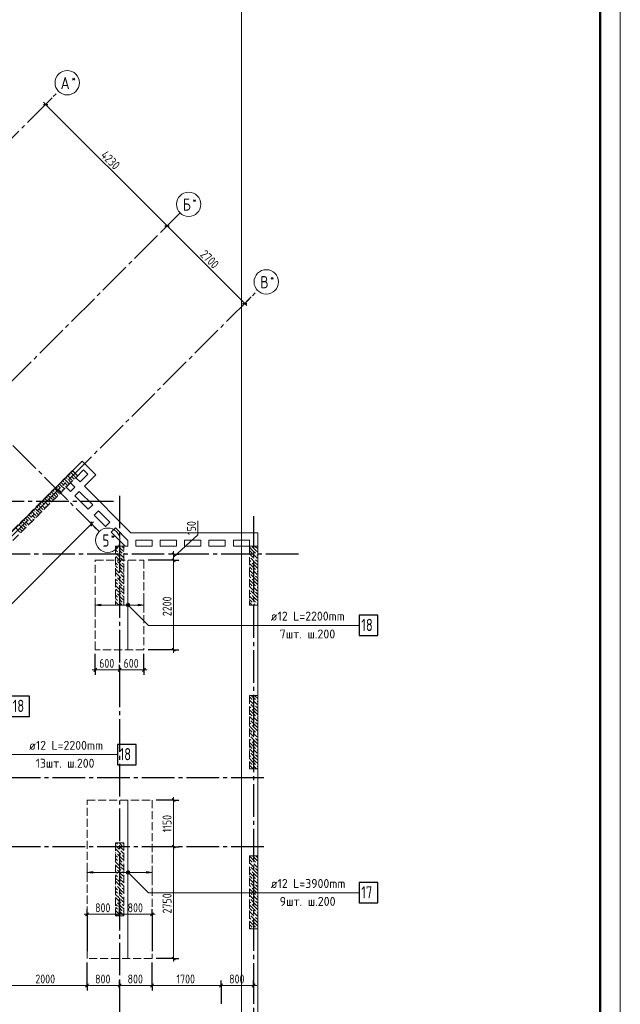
# Model space of a CAD drawing. Header units: millimetres. Extents: x 0 to 43617, y 0 to 59400.
# Tile 16 of 25: x 27214 to 42000, y 13455 to 37684. Entities that reach past the tile are written whole.
import ezdxf

# ---------------------------------------------------------------- set-up
doc = ezdxf.new("R2010")
doc.units = ezdxf.units.MM
doc.linetypes.add('______2', pattern=[270, 200, -70])
doc.linetypes.add('______5', pattern=[1100, 800, -100, 100, -100])
for name, color, linetype, lineweight in [('Standard', 7, 'Continuous', 25), ('ДОП Верх по У', 7, 'Continuous', 25), ('ЖБ Перекрытие верхний уровень', 7, 'Continuous', 35), ('ЖБ Пилон', 7, 'Continuous', 35), ('ЖБ Стена верхний уровень', 7, 'Continuous', 35), ('Оси', 40, '______5', 18), ('Позиционная метка номер позиции', 7, 'Continuous', 13), ('Примечания', 7, 'Continuous', 25)]:
    doc.layers.add(name, color=color, linetype=linetype, lineweight=lineweight)
doc.styles.add('GOST 2.304-81', font='txt')
doc.styles.add('ISOCPEUR', font='txt')

msp = doc.modelspace()

# ---------------------------------------------------------------- hatches: boundary and pattern name
at = {"layer": 'ДОП Верх по У', "linetype": 'Continuous', "lineweight": 13, "transparency": 33554687}
for points in [[(29214, 23260), (29074, 23280), (29214, 23300)], [(29014, 16680), (28874, 16700), (29014, 16720)]]:
    msp.add_hatch(color=7, dxfattribs=at).paths.add_polyline_path(points, flags=16)
for points in [[(29842, 23261), (29842, 23299), (29836, 23280)], [(29842, 23299), (29855, 23248), (29855, 23312)], [(29842, 23299), (29842, 23261), (29855, 23248)], [(29855, 23312), (29874, 23243), (29874, 23318)], [(29855, 23312), (29855, 23248), (29874, 23243)], [(29874, 23318), (29874, 23243), (29893, 23248)], [(29874, 23318), (29893, 23248), (29893, 23312)], [(29893, 23312), (29893, 23248), (29906, 23261)], [(29893, 23312), (29906, 23261), (29906, 23299)], [(29906, 23299), (29906, 23261), (29911, 23280)], [(30134, 23260), (30274, 23280), (30134, 23300)], [(29842, 16681), (29842, 16719), (29836, 16700)], [(29842, 16719), (29855, 16668), (29855, 16732)], [(29842, 16719), (29842, 16681), (29855, 16668)], [(29855, 16732), (29874, 16663), (29874, 16738)], [(29855, 16732), (29855, 16668), (29874, 16663)], [(29874, 16738), (29874, 16663), (29893, 16668)], [(29874, 16738), (29893, 16668), (29893, 16732)], [(29893, 16732), (29893, 16668), (29906, 16681)], [(29893, 16732), (29906, 16681), (29906, 16719)], [(29906, 16719), (29906, 16681), (29911, 16700)], [(30334, 16680), (30474, 16700), (30334, 16720)]]:
    msp.add_hatch(color=7, dxfattribs=at).paths.add_polyline_path(points)
at = {"layer": 'ЖБ Пилон', "linetype": 'Continuous', "lineweight": 18, "transparency": 33554687}
for points in [[(29724, 24730), (29721, 24727), (29718, 24730)], [(32924, 24730), (32921, 24727), (32918, 24730)], [(29634, 24653), (29641, 24660), (29647, 24653), (29641, 24647)], [(29634, 24573), (29641, 24580), (29647, 24573), (29641, 24567)], [(29754, 24533), (29761, 24540), (29767, 24533), (29761, 24527)], [(32954, 24533), (32961, 24540), (32967, 24533), (32961, 24527)], [(33034, 24533), (33041, 24540), (33047, 24533), (33041, 24527)], [(29594, 24373), (29601, 24380), (29607, 24373), (29601, 24367)], [(29634, 24253), (29641, 24260), (29647, 24253), (29641, 24247)], [(29674, 24453), (29681, 24460), (29687, 24453), (29681, 24447)], [(29714, 24333), (29721, 24340), (29727, 24333), (29721, 24327)], [(32874, 24453), (32881, 24460), (32887, 24453), (32881, 24447)], [(32914, 24333), (32921, 24340), (32927, 24333), (32921, 24327)], [(32994, 24413), (33001, 24420), (33007, 24413), (33001, 24407)], [(29634, 24173), (29641, 24180), (29647, 24173), (29641, 24167)], [(29674, 24053), (29681, 24060), (29687, 24053), (29681, 24047)], [(29754, 24133), (29761, 24140), (29767, 24133), (29761, 24127)], [(32874, 24053), (32881, 24060), (32887, 24053), (32881, 24047)], [(32954, 24133), (32961, 24140), (32967, 24133), (32961, 24127)], [(32994, 24013), (33001, 24020), (33007, 24013), (33001, 24007)], [(33034, 24133), (33041, 24140), (33047, 24133), (33041, 24127)], [(29594, 23973), (29601, 23980), (29607, 23973), (29601, 23967)], [(29634, 23853), (29641, 23860), (29647, 23853), (29641, 23847)], [(29634, 23773), (29641, 23780), (29647, 23773), (29641, 23767)], [(29714, 23933), (29721, 23940), (29727, 23933), (29721, 23927)], [(32914, 23933), (32921, 23940), (32927, 23933), (32921, 23927)], [(29594, 23573), (29601, 23580), (29607, 23573), (29601, 23567)], [(29674, 23653), (29681, 23660), (29687, 23653), (29681, 23647)], [(29714, 23533), (29721, 23540), (29727, 23533), (29721, 23527)], [(29754, 23733), (29761, 23740), (29767, 23733), (29761, 23727)], [(32874, 23653), (32881, 23660), (32887, 23653), (32881, 23647)], [(32914, 23533), (32921, 23540), (32927, 23533), (32921, 23527)], [(32954, 23733), (32961, 23740), (32967, 23733), (32961, 23727)], [(32994, 23613), (33001, 23620), (33007, 23613), (33001, 23607)], [(33034, 23733), (33041, 23740), (33047, 23733), (33041, 23727)], [(29634, 23453), (29641, 23460), (29647, 23453), (29641, 23447)], [(29634, 23373), (29641, 23380), (29647, 23373), (29641, 23367)], [(29754, 23333), (29761, 23340), (29767, 23333), (29761, 23327)], [(32954, 23333), (32961, 23340), (32967, 23333), (32961, 23327)], [(33034, 23333), (33041, 23340), (33047, 23333), (33041, 23327)], [(32874, 20853), (32881, 20860), (32887, 20853), (32881, 20847)], [(32954, 20933), (32961, 20940), (32967, 20933), (32961, 20927)], [(33034, 20933), (33041, 20940), (33047, 20933), (33041, 20927)], [(32914, 20733), (32921, 20740), (32927, 20733), (32921, 20727)], [(32994, 20813), (33001, 20820), (33007, 20813), (33001, 20807)], [(32874, 20453), (32881, 20460), (32887, 20453), (32881, 20447)], [(32954, 20533), (32961, 20540), (32967, 20533), (32961, 20527)], [(32994, 20413), (33001, 20420), (33007, 20413), (33001, 20407)], [(33034, 20533), (33041, 20540), (33047, 20533), (33041, 20527)], [(32914, 20333), (32921, 20340), (32927, 20333), (32921, 20327)], [(32954, 20133), (32961, 20140), (32967, 20133), (32961, 20127)], [(33034, 20133), (33041, 20140), (33047, 20133), (33041, 20127)], [(32874, 20053), (32881, 20060), (32887, 20053), (32881, 20047)], [(32914, 19933), (32921, 19940), (32927, 19933), (32921, 19927)], [(32994, 20013), (33001, 20020), (33007, 20013), (33001, 20007)], [(32874, 19653), (32881, 19660), (32887, 19653), (32881, 19647)], [(32954, 19733), (32961, 19740), (32967, 19733), (32961, 19727)], [(33034, 19733), (33041, 19740), (33047, 19733), (33041, 19727)], [(32914, 19533), (32921, 19540), (32927, 19533), (32921, 19527)], [(32994, 19613), (33001, 19620), (33007, 19613), (33001, 19607)], [(32874, 19253), (32881, 19260), (32887, 19253), (32884, 19250), (32878, 19250)], [(32954, 19333), (32961, 19340), (32967, 19333), (32961, 19327)], [(33034, 19333), (33041, 19340), (33047, 19333), (33041, 19327)], [(29634, 17373), (29641, 17380), (29647, 17373), (29641, 17367)], [(29674, 17253), (29681, 17260), (29687, 17253), (29681, 17247)], [(29754, 17333), (29761, 17340), (29767, 17333), (29761, 17327)], [(29594, 17173), (29601, 17180), (29607, 17173), (29601, 17167)], [(29634, 17053), (29641, 17060), (29647, 17053), (29641, 17047)], [(29634, 16973), (29641, 16980), (29647, 16973), (29641, 16967)], [(29714, 17133), (29721, 17140), (29727, 17133), (29721, 17127)], [(29594, 16773), (29601, 16780), (29607, 16773), (29601, 16767)], [(29674, 16853), (29681, 16860), (29687, 16853), (29681, 16847)], [(29714, 16733), (29721, 16740), (29727, 16733), (29721, 16727)], [(29754, 16933), (29761, 16940), (29767, 16933), (29761, 16927)], [(32874, 16853), (32881, 16860), (32887, 16853), (32881, 16847)], [(32914, 16733), (32921, 16740), (32927, 16733), (32921, 16727)], [(32954, 16933), (32961, 16940), (32967, 16933), (32961, 16927)], [(32994, 16813), (33001, 16820), (33007, 16813), (33001, 16807)], [(33034, 16933), (33041, 16940), (33047, 16933), (33041, 16927)], [(29634, 16653), (29641, 16660), (29647, 16653), (29641, 16647)], [(29634, 16573), (29641, 16580), (29647, 16573), (29641, 16567)], [(29754, 16533), (29761, 16540), (29767, 16533), (29761, 16527)], [(32954, 16533), (32961, 16540), (32967, 16533), (32961, 16527)], [(33034, 16533), (33041, 16540), (33047, 16533), (33041, 16527)], [(29594, 16373), (29601, 16380), (29607, 16373), (29601, 16367)], [(29634, 16253), (29641, 16260), (29647, 16253), (29641, 16247)], [(29674, 16453), (29681, 16460), (29687, 16453), (29681, 16447)], [(29714, 16333), (29721, 16340), (29727, 16333), (29721, 16327)], [(32874, 16453), (32881, 16460), (32887, 16453), (32881, 16447)], [(32914, 16333), (32921, 16340), (32927, 16333), (32921, 16327)], [(32994, 16413), (33001, 16420), (33007, 16413), (33001, 16407)], [(29634, 16173), (29641, 16180), (29647, 16173), (29641, 16167)], [(29674, 16053), (29681, 16060), (29687, 16053), (29681, 16047)], [(29754, 16133), (29761, 16140), (29767, 16133), (29761, 16127)], [(32874, 16053), (32881, 16060), (32887, 16053), (32881, 16047)], [(32954, 16133), (32961, 16140), (32967, 16133), (32961, 16127)], [(32994, 16013), (33001, 16020), (33007, 16013), (33001, 16007)], [(33034, 16133), (33041, 16140), (33047, 16133), (33041, 16127)], [(29594, 15973), (29601, 15980), (29607, 15973), (29601, 15967)], [(29634, 15853), (29641, 15860), (29647, 15853), (29641, 15847)], [(29634, 15773), (29641, 15780), (29647, 15773), (29641, 15767)], [(29714, 15933), (29721, 15940), (29727, 15933), (29721, 15927)], [(32914, 15933), (32921, 15940), (32927, 15933), (32921, 15927)], [(29674, 15653), (29681, 15660), (29687, 15653), (29681, 15647)], [(29754, 15733), (29761, 15740), (29767, 15733), (29761, 15727)], [(32874, 15653), (32881, 15660), (32887, 15653), (32881, 15647)], [(32914, 15533), (32921, 15540), (32927, 15533), (32921, 15527)], [(32954, 15733), (32961, 15740), (32967, 15733), (32961, 15727)], [(32994, 15613), (33001, 15620), (33007, 15613), (33001, 15607)], [(33034, 15733), (33041, 15740), (33047, 15733), (33041, 15727)], [(32954, 15333), (32961, 15340), (32967, 15333), (32961, 15327)], [(33034, 15333), (33041, 15340), (33047, 15333), (33041, 15327)]]:
    msp.add_hatch(color=7, dxfattribs=at).paths.add_polyline_path(points, flags=16)
at = {"layer": 'ЖБ Стена верхний уровень', "linetype": 'Continuous', "lineweight": 18, "transparency": 33554687}
for points in [[(28474, 26453), (28481, 26460), (28487, 26453), (28481, 26447)], [(28554, 26533), (28561, 26540), (28567, 26533), (28561, 26527)], [(28314, 26293), (28321, 26300), (28327, 26293), (28321, 26287)], [(28314, 26213), (28321, 26220), (28327, 26213), (28321, 26207)], [(28394, 26373), (28401, 26380), (28407, 26373), (28401, 26367)], [(27994, 25973), (28001, 25980), (28007, 25973), (28001, 25967)], [(28074, 26053), (28081, 26060), (28087, 26053), (28081, 26047)], [(28154, 26133), (28161, 26140), (28167, 26133), (28161, 26127)], [(28234, 26133), (28241, 26140), (28247, 26133), (28241, 26127)], [(27754, 25733), (27761, 25740), (27767, 25733), (27761, 25727)], [(27834, 25733), (27841, 25740), (27847, 25733), (27841, 25727)], [(27914, 25893), (27921, 25900), (27927, 25893), (27921, 25887)], [(27914, 25813), (27921, 25820), (27927, 25813), (27921, 25807)], [(27514, 25493), (27521, 25500), (27527, 25493), (27521, 25487)], [(27594, 25573), (27601, 25580), (27607, 25573), (27601, 25567)], [(27674, 25653), (27681, 25660), (27687, 25653), (27681, 25647)], [(27274, 25253), (27281, 25260), (27287, 25253), (27281, 25247)], [(27354, 25333), (27361, 25340), (27367, 25333), (27361, 25327)], [(27434, 25333), (27441, 25340), (27447, 25333), (27441, 25327)], [(27514, 25413), (27521, 25420), (27527, 25413), (27521, 25407)]]:
    msp.add_hatch(color=7, dxfattribs=at).paths.add_polyline_path(points, flags=16)
at = {"layer": 'Позиционная метка номер позиции', "linetype": 'Continuous', "lineweight": 13, "transparency": 33554687}
for points in [[(29841, 23291), (29873, 23323), (29852, 23312)], [(29873, 23323), (29841, 23291), (29841, 23269)], [(29873, 23323), (29841, 23269), (29895, 23323)], [(29895, 23323), (29841, 23269), (29852, 23248)], [(29895, 23323), (29852, 23248), (29916, 23312)], [(29916, 23312), (29852, 23248), (29873, 23237)], [(29916, 23312), (29873, 23237), (29927, 23291)], [(29927, 23291), (29873, 23237), (29895, 23237)], [(29927, 23291), (29895, 23237), (29927, 23269)], [(29927, 23269), (29895, 23237), (29916, 23248)], [(29841, 16711), (29873, 16743), (29852, 16732)], [(29873, 16743), (29841, 16711), (29841, 16689)], [(29873, 16743), (29841, 16689), (29895, 16743)], [(29895, 16743), (29841, 16689), (29852, 16668)], [(29895, 16743), (29852, 16668), (29916, 16732)], [(29916, 16732), (29852, 16668), (29873, 16657)], [(29916, 16732), (29873, 16657), (29927, 16711)], [(29927, 16711), (29873, 16657), (29895, 16657)], [(29927, 16711), (29895, 16657), (29927, 16689)], [(29927, 16689), (29895, 16657), (29916, 16668)]]:
    msp.add_hatch(color=7, dxfattribs=at).paths.add_polyline_path(points)

# ---------------------------------------------------------------- linework, layer by layer
at = {"layer": 'Standard', "color": 7, "linetype": 'Continuous', "lineweight": 13, "transparency": 33554687}
for p, q in [((27852, 35601), (27799, 35654)), ((27852, 35601), (30843, 32609)), ((30843, 32609), (32753, 30700)), ((32753, 30700), (32806, 30647)), ((23282, 19577), (28981, 25276)), ((28981, 25276), (29034, 25329)), ((31603, 25005), (31603, 25349)), ((31003, 24455), (31603, 25005)), ((31003, 24530), (31003, 24605)), ((31003, 24530), (31003, 24380)), ((31003, 22180), (31003, 22105)), ((29074, 21686), (28999, 21686)), ((29074, 21686), (29674, 21686)), ((29674, 21686), (30274, 21686)), ((30274, 21686), (30349, 21686)), ((31003, 18480), (31003, 18555)), ((31003, 17330), (31003, 14580)), ((28874, 15670), (28799, 15670)), ((28874, 15670), (29674, 15670)), ((29674, 15670), (30474, 15670)), ((30474, 15670), (30549, 15670)), ((31003, 14580), (31003, 14505)), ((26874, 13917), (28874, 13917)), ((28874, 13917), (29674, 13917)), ((29674, 13917), (30474, 13917)), ((30474, 13917), (32174, 13917)), ((32174, 13917), (32974, 13917)), ((32974, 13917), (33049, 13917))]:
    msp.add_line(p, q, dxfattribs=at)
at = {"layer": 'Standard', "color": 251, "linetype": 'Continuous', "lineweight": -3, "true_color": 0x656565, "transparency": 33554687}
for p, q in [((27852, 35601), (28015, 35764)), ((27852, 35601), (27941, 35689)), ((27852, 35601), (27764, 35512)), ((30843, 32609), (30755, 32521)), ((30843, 32609), (30932, 32698)), ((32753, 30700), (32916, 30863)), ((32753, 30700), (32841, 30789)), ((32753, 30700), (32664, 30612)), ((28981, 25276), (28893, 25365)), ((28981, 25276), (29070, 25188)), ((28981, 25276), (29100, 25158)), ((31003, 24530), (30878, 24530)), ((31003, 24530), (31128, 24530)), ((31003, 24530), (31003, 24530)), ((31003, 24380), (30374, 24380)), ((31003, 24380), (30878, 24380)), ((31003, 24380), (31128, 24380)), ((29074, 21686), (29074, 22080)), ((30274, 21686), (30274, 22080)), ((31003, 22180), (30374, 22180)), ((31003, 22180), (30878, 22180)), ((31003, 22180), (31128, 22180)), ((29074, 21686), (29074, 21811)), ((29674, 21686), (29674, 21811)), ((30274, 21686), (30274, 21811)), ((29074, 21686), (29074, 21561)), ((29674, 21686), (29674, 21561)), ((29674, 21686), (29674, 21686)), ((30274, 21686), (30274, 21561)), ((31003, 18480), (30574, 18480)), ((31003, 18480), (30878, 18480)), ((31003, 18480), (31128, 18480)), ((31003, 17330), (30878, 17330)), ((31003, 17330), (31128, 17330)), ((31003, 17330), (31003, 17330)), ((28874, 15670), (28874, 15795)), ((29674, 15670), (29674, 15795)), ((30474, 15670), (30474, 15795)), ((28874, 15670), (28874, 15545)), ((28874, 15670), (28874, 14760)), ((29674, 15670), (29674, 15545)), ((30474, 15670), (30474, 15545)), ((30474, 15670), (30474, 14760)), ((31003, 14580), (30574, 14580)), ((31003, 14580), (30878, 14580)), ((31003, 14580), (31128, 14580)), ((28874, 13917), (28874, 14042)), ((28874, 13917), (28874, 13792)), ((29674, 13917), (29674, 14042)), ((29674, 13917), (29674, 13792)), ((29674, 13917), (29674, 13917)), ((30474, 13917), (30474, 14042)), ((30474, 13917), (30474, 13792)), ((32174, 13917), (32174, 14042)), ((32174, 13917), (32174, 13792)), ((32174, 13917), (32174, 13467)), ((32974, 13917), (32974, 14042)), ((32974, 13917), (32974, 13792)), ((32974, 13917), (32974, 13467))]:
    msp.add_line(p, q, dxfattribs=at)
at = {"layer": 'Standard', "color": 7, "linetype": 'Continuous', "lineweight": 25, "transparency": 33554687}
for p, q in [((27799, 35601), (27905, 35601)), ((30790, 32609), (30897, 32609)), ((32700, 30700), (32806, 30700)), ((28981, 25223), (28981, 25329)), ((30965, 24568), (31040, 24493)), ((30965, 24418), (31040, 24343)), ((30965, 22218), (31040, 22143)), ((29036, 21648), (29111, 21723)), ((29636, 21648), (29711, 21723)), ((30236, 21648), (30311, 21723)), ((30965, 18518), (31040, 18443)), ((30965, 17368), (31040, 17293)), ((28836, 15633), (28911, 15708)), ((29636, 15633), (29711, 15708)), ((30436, 15633), (30511, 15708)), ((30965, 14618), (31040, 14543)), ((28836, 13880), (28911, 13955)), ((29636, 13880), (29711, 13955)), ((30436, 13880), (30511, 13955)), ((32136, 13880), (32211, 13955)), ((32936, 13880), (33011, 13955))]:
    msp.add_line(p, q, dxfattribs=at)
at = {"layer": 'Standard', "color": 7, "linetype": 'Continuous', "lineweight": 13, "transparency": 33554687}
msp.add_lwpolyline([(0, 0), (42000, 0), (42000, 59400), (0, 59400), (0, 0)], close=True, dxfattribs=at)
at = {"layer": 'Standard', "color": 7, "linetype": 'Continuous', "lineweight": 50, "transparency": 33554687}
msp.add_lwpolyline([(2000, 58900), (41500, 58900), (41500, 500), (2000, 500), (2000, 58900)], close=True, dxfattribs=at)
at = {"layer": 'Standard', "color": 254, "linetype": 'Continuous', "lineweight": 13, "true_color": 0xc4c4ff, "transparency": 33554687}
msp.add_lwpolyline([(7605, 10311), (32674, 10311), (32674, 57020), (7605, 57020), (7605, 10311)], dxfattribs=at)
at = {"layer": 'Standard', "color": 251, "linetype": 'Continuous', "lineweight": -3, "true_color": 0x656565, "transparency": 33554687}
for points in [[(30843, 32609), (30855, 32621), (30855, 32621), (31006, 32772)], [(29674, 15670), (29674, 15687), (29674, 15687), (29674, 16025)], [(28874, 13917), (28874, 13934), (28874, 13934), (28874, 13934), (28874, 13934), (28874, 13934), (28874, 13934), (28874, 13934), (28874, 13934), (28874, 14480)], [(30474, 13917), (30474, 13934), (30474, 13934), (30474, 13934), (30474, 13934), (30474, 14480)]]:
    msp.add_lwpolyline(points, dxfattribs=at)
at = {"layer": 'Standard', "color": 7, "linetype": 'Continuous', "lineweight": 13, "transparency": 33554687}
for points in [[(31003, 24380), (31003, 23026), (31003, 23026), (31003, 22180)], [(31003, 18480), (31003, 17724), (31003, 17724), (31003, 17330)]]:
    msp.add_lwpolyline(points, dxfattribs=at)
at = {"layer": 'ДОП Верх по У', "color": 7, "linetype": 'Continuous', "lineweight": 18, "transparency": 33554687}
for p, q in [((29874, 24374), (29874, 22186)), ((29874, 18474), (29874, 14586))]:
    msp.add_line(p, q, dxfattribs=at)
at = {"layer": 'ДОП Верх по У', "color": 251, "linetype": 'Continuous', "lineweight": 13, "true_color": 0x494949, "transparency": 33554687}
for p, q in [((29074, 23280), (29074, 23380)), ((29074, 23280), (29214, 23300)), ((29214, 23260), (29074, 23280)), ((29074, 23280), (29074, 23180)), ((29074, 23280), (29074, 23280)), ((29214, 23300), (29214, 23260)), ((29214, 23280), (29844, 23280)), ((29874, 23318), (29874, 23318)), ((29904, 23280), (30134, 23280)), ((30274, 23280), (30134, 23300)), ((30134, 23300), (30134, 23260)), ((30134, 23260), (30274, 23280)), ((30274, 23280), (30274, 23380)), ((30274, 23280), (30274, 23180)), ((30274, 23280), (30274, 23280)), ((29874, 23243), (29874, 23243)), ((28874, 16700), (28874, 16800)), ((28874, 16700), (29014, 16720)), ((29014, 16720), (29014, 16680)), ((29874, 16738), (29874, 16738)), ((30474, 16700), (30334, 16720)), ((30334, 16720), (30334, 16680)), ((30474, 16700), (30474, 16800)), ((29014, 16680), (28874, 16700)), ((28874, 16700), (28874, 16600)), ((28874, 16700), (28874, 16700)), ((29014, 16700), (29844, 16700)), ((29874, 16663), (29874, 16663)), ((29904, 16700), (30334, 16700)), ((30334, 16680), (30474, 16700)), ((30474, 16700), (30474, 16600)), ((30474, 16700), (30474, 16700))]:
    msp.add_line(p, q, dxfattribs=at)
at = {"layer": 'ДОП Верх по У', "color": 7, "linetype": 'Continuous', "lineweight": 13, "transparency": 33554687}
for p, q in [((33374, 22780), (35460, 22780)), ((27424, 19600), (29510, 19600)), ((33374, 16200), (35460, 16200))]:
    msp.add_line(p, q, dxfattribs=at)
at = {"layer": 'ДОП Верх по У', "color": 7, "linetype": 'Continuous', "lineweight": 25, "transparency": 33554687}
for points in [[(35574, 22530), (36034, 22530), (36034, 23030), (35574, 23030), (35574, 22530)], [(26993, 20538), (27453, 20538), (27453, 21038), (26993, 21038), (26993, 20538)], [(29624, 19350), (30084, 19350), (30084, 19850), (29624, 19850), (29624, 19350)], [(35574, 15950), (36034, 15950), (36034, 16450), (35574, 16450), (35574, 15950)]]:
    msp.add_lwpolyline(points, dxfattribs=at)
at = {"layer": 'ДОП Верх по У', "color": 251, "linetype": 'Continuous', "lineweight": 13, "true_color": 0x494949, "transparency": 33554687}
for centre in [(29874, 23280), (29874, 16700)]:
    msp.add_circle(centre, 37.5, dxfattribs=at)
at = {"layer": 'ЖБ Перекрытие верхний уровень', "color": 7, "linetype": 'Continuous', "lineweight": 18, "transparency": 33554687}
for p, q in [((28749, 26824), (23700, 21775)), ((29088, 26484), (28749, 26824)), ((28593, 26414), (28784, 26605)), ((28699, 26308), (28593, 26414)), ((28890, 26499), (28699, 26308)), ((28784, 26605), (28890, 26499)), ((28806, 26202), (29088, 26484)), ((28360, 26180), (28466, 26286)), ((28466, 26074), (28360, 26180)), ((28466, 26286), (28572, 26180)), ((28572, 26180), (28466, 26074)), ((29947, 25060), (28806, 26202)), ((28572, 25968), (28678, 26074)), ((28904, 25636), (28572, 25968)), ((28678, 26074), (29011, 25742)), ((29011, 25742), (28904, 25636)), ((29046, 25494), (29152, 25601)), ((29329, 25212), (29046, 25494)), ((29152, 25601), (29435, 25318)), ((29435, 25318), (29329, 25212)), ((29470, 25070), (29576, 25176)), ((29810, 24730), (29470, 25070)), ((29576, 25176), (29872, 24880)), ((33074, 25060), (29947, 25060)), ((33074, 10100), (33074, 25060)), ((29874, 24730), (29810, 24730)), ((29872, 24880), (29874, 24880)), ((29874, 24880), (29874, 24730)), ((30074, 24730), (30074, 24880)), ((30074, 24880), (30474, 24880)), ((30474, 24730), (30074, 24730)), ((30474, 24880), (30474, 24730)), ((30674, 24730), (30674, 24880)), ((30674, 24880), (31074, 24880)), ((31074, 24730), (30674, 24730)), ((31074, 24880), (31074, 24730)), ((31274, 24730), (31274, 24880)), ((31274, 24880), (31674, 24880)), ((31674, 24730), (31274, 24730)), ((31674, 24880), (31674, 24730)), ((31874, 24730), (31874, 24880)), ((31874, 24880), (32274, 24880)), ((32274, 24730), (31874, 24730)), ((32274, 24880), (32274, 24730)), ((32474, 24730), (32474, 24880)), ((32474, 24880), (32874, 24880)), ((32874, 24730), (32474, 24730)), ((32874, 24880), (32874, 24730))]:
    msp.add_line(p, q, dxfattribs=at)
at = {"layer": 'ЖБ Пилон', "color": 253, "linetype": '______2', "lineweight": 13, "true_color": 0xa0a0a0, "transparency": 33554687}
for p, q in [((29574, 24730), (29574, 23280)), ((29774, 24730), (29574, 24730)), ((29774, 23280), (29774, 24730)), ((32874, 24730), (32874, 23280)), ((33074, 24730), (32874, 24730)), ((33074, 23280), (33074, 24730)), ((29574, 23280), (29774, 23280)), ((32874, 23280), (33074, 23280)), ((32874, 21050), (32874, 19250)), ((33074, 21050), (32874, 21050)), ((33074, 19250), (33074, 21050)), ((32874, 19250), (33074, 19250)), ((29574, 17430), (29574, 15630)), ((29774, 17430), (29574, 17430)), ((29774, 15630), (29774, 17430)), ((32874, 17110), (32874, 15310)), ((33074, 17110), (32874, 17110)), ((33074, 15310), (33074, 17110)), ((29574, 15630), (29774, 15630)), ((32874, 15310), (33074, 15310))]:
    msp.add_line(p, q, dxfattribs=at)
at = {"layer": 'ЖБ Пилон', "color": 9, "linetype": 'Continuous', "lineweight": 18, "true_color": 0xc7c7c7, "transparency": 33554687}
for p, q in [((29574, 24720), (29621, 24673)), ((29741, 24633), (29644, 24730)), ((33021, 24713), (33004, 24730)), ((29581, 24633), (29574, 24640)), ((29574, 24560), (29661, 24473)), ((29621, 24593), (29581, 24633)), ((29581, 24473), (29701, 24353)), ((29661, 24633), (29741, 24553)), ((29661, 24553), (29774, 24440)), ((29741, 24713), (29774, 24680)), ((29741, 24633), (29774, 24600)), ((32941, 24633), (32874, 24700)), ((32874, 24620), (32941, 24553)), ((32874, 24540), (32981, 24433)), ((32941, 24713), (33021, 24633)), ((32941, 24633), (33021, 24553)), ((33021, 24473), (32981, 24513)), ((33021, 24713), (33074, 24660)), ((33021, 24633), (33074, 24580)), ((33061, 24433), (33021, 24473)), ((33061, 24513), (33074, 24500)), ((29574, 24400), (29581, 24393)), ((29574, 24320), (29621, 24273)), ((29581, 24233), (29574, 24240)), ((29621, 24193), (29581, 24233)), ((29741, 24233), (29621, 24353)), ((29661, 24233), (29741, 24153)), ((29774, 24360), (29701, 24433)), ((29741, 24313), (29774, 24280)), ((29741, 24233), (29774, 24200)), ((32874, 24380), (32901, 24353)), ((32941, 24233), (32874, 24300)), ((33021, 24313), (32901, 24433)), ((32941, 24313), (33021, 24233)), ((32941, 24233), (33021, 24153)), ((33021, 24393), (33074, 24340)), ((33021, 24313), (33074, 24260)), ((33021, 24233), (33074, 24180)), ((29574, 24160), (29661, 24073)), ((29574, 24000), (29581, 23993)), ((29581, 24073), (29701, 23953)), ((29661, 24153), (29774, 24040)), ((29774, 23960), (29701, 24033)), ((32874, 24220), (32941, 24153)), ((32874, 24140), (32981, 24033)), ((33021, 23913), (32901, 24033)), ((33021, 24073), (32981, 24113)), ((33061, 24033), (33021, 24073)), ((33021, 23993), (33074, 23940)), ((33061, 24113), (33074, 24100)), ((29574, 23920), (29621, 23873)), ((29581, 23833), (29574, 23840)), ((29574, 23760), (29661, 23673)), ((29621, 23793), (29581, 23833)), ((29741, 23833), (29621, 23953)), ((29661, 23833), (29741, 23753)), ((29661, 23753), (29774, 23640)), ((29741, 23913), (29774, 23880)), ((29741, 23833), (29774, 23800)), ((32874, 23980), (32901, 23953)), ((32941, 23833), (32874, 23900)), ((32874, 23820), (32941, 23753)), ((32941, 23913), (33021, 23833)), ((32941, 23833), (33021, 23753)), ((33021, 23913), (33074, 23860)), ((33021, 23833), (33074, 23780)), ((29574, 23600), (29581, 23593)), ((29574, 23520), (29621, 23473)), ((29581, 23673), (29701, 23553)), ((29741, 23433), (29621, 23553)), ((29774, 23560), (29701, 23633)), ((29741, 23513), (29774, 23480)), ((32874, 23740), (32981, 23633)), ((32874, 23580), (32901, 23553)), ((33021, 23513), (32901, 23633)), ((32941, 23513), (33021, 23433)), ((33021, 23673), (32981, 23713)), ((33061, 23633), (33021, 23673)), ((33021, 23593), (33074, 23540)), ((33021, 23513), (33074, 23460)), ((33061, 23713), (33074, 23700)), ((29581, 23433), (29574, 23440)), ((29574, 23360), (29654, 23280)), ((29621, 23393), (29581, 23433)), ((29661, 23433), (29741, 23353)), ((29661, 23353), (29734, 23280)), ((29741, 23433), (29774, 23400)), ((32941, 23433), (32874, 23500)), ((32874, 23420), (32941, 23353)), ((32874, 23340), (32934, 23280)), ((32941, 23433), (33021, 23353)), ((33014, 23280), (32981, 23313)), ((33021, 23433), (33074, 23380)), ((33061, 23313), (33074, 23300)), ((32874, 21020), (32941, 20953)), ((32874, 20940), (32981, 20833)), ((32941, 21033), (32924, 21050)), ((32941, 21033), (33021, 20953)), ((33021, 20873), (32981, 20913)), ((33004, 21050), (33021, 21033)), ((33021, 21033), (33074, 20980)), ((33061, 20833), (33021, 20873)), ((33061, 20913), (33074, 20900)), ((32874, 20780), (32901, 20753)), ((32941, 20633), (32874, 20700)), ((32874, 20620), (32941, 20553)), ((33021, 20713), (32901, 20833)), ((32941, 20713), (33021, 20633)), ((32941, 20633), (33021, 20553)), ((33021, 20793), (33074, 20740)), ((33021, 20713), (33074, 20660)), ((33021, 20633), (33074, 20580)), ((32874, 20540), (32981, 20433)), ((32874, 20380), (32901, 20353)), ((33021, 20313), (32901, 20433)), ((33021, 20473), (32981, 20513)), ((33061, 20433), (33021, 20473)), ((33021, 20393), (33074, 20340)), ((33061, 20513), (33074, 20500)), ((32941, 20233), (32874, 20300)), ((32874, 20220), (32941, 20153)), ((32874, 20140), (32981, 20033)), ((32941, 20313), (33021, 20233)), ((32941, 20233), (33021, 20153)), ((33021, 20073), (32981, 20113)), ((33021, 20313), (33074, 20260)), ((33021, 20233), (33074, 20180)), ((33061, 20113), (33074, 20100)), ((32874, 19980), (32901, 19953)), ((32941, 19833), (32874, 19900)), ((33021, 19913), (32901, 20033)), ((32941, 19913), (33021, 19833)), ((33061, 20033), (33021, 20073)), ((33021, 19993), (33074, 19940)), ((33021, 19913), (33074, 19860)), ((32874, 19820), (32941, 19753)), ((32874, 19740), (32981, 19633)), ((33021, 19513), (32901, 19633)), ((32941, 19833), (33021, 19753)), ((33021, 19673), (32981, 19713)), ((33021, 19833), (33074, 19780)), ((33061, 19633), (33021, 19673)), ((33061, 19713), (33074, 19700)), ((32874, 19580), (32901, 19553)), ((32941, 19433), (32874, 19500)), ((32874, 19420), (32941, 19353)), ((32941, 19513), (33021, 19433)), ((32941, 19433), (33021, 19353)), ((33021, 19593), (33074, 19540)), ((33021, 19513), (33074, 19460)), ((33021, 19433), (33074, 19380)), ((32874, 19340), (32964, 19250)), ((33021, 19273), (32981, 19313)), ((33044, 19250), (33021, 19273)), ((33061, 19313), (33074, 19300)), ((29574, 17360), (29661, 17273)), ((29581, 17273), (29701, 17153)), ((29621, 17393), (29584, 17430)), ((29661, 17353), (29774, 17240)), ((29664, 17430), (29741, 17353)), ((29774, 17160), (29701, 17233)), ((29744, 17430), (29774, 17400)), ((29574, 17200), (29581, 17193)), ((29574, 17120), (29621, 17073)), ((29581, 17033), (29574, 17040)), ((29621, 16993), (29581, 17033)), ((29741, 17033), (29621, 17153)), ((29661, 17033), (29741, 16953)), ((29741, 17113), (29774, 17080)), ((29741, 17033), (29774, 17000)), ((32941, 17033), (32874, 17100)), ((32874, 17020), (32941, 16953)), ((32941, 17033), (33021, 16953)), ((32944, 17110), (33021, 17033)), ((33021, 17033), (33074, 16980)), ((33024, 17110), (33074, 17060)), ((29574, 16960), (29661, 16873)), ((29574, 16800), (29581, 16793)), ((29574, 16720), (29621, 16673)), ((29581, 16873), (29701, 16753)), ((29741, 16633), (29621, 16753)), ((29661, 16953), (29774, 16840)), ((29774, 16760), (29701, 16833)), ((32874, 16940), (32981, 16833)), ((32874, 16780), (32901, 16753)), ((33021, 16713), (32901, 16833)), ((33021, 16873), (32981, 16913)), ((33061, 16833), (33021, 16873)), ((33021, 16793), (33074, 16740)), ((33061, 16913), (33074, 16900)), ((29581, 16633), (29574, 16640)), ((29574, 16560), (29661, 16473)), ((29621, 16593), (29581, 16633)), ((29661, 16633), (29741, 16553)), ((29661, 16553), (29774, 16440)), ((29741, 16713), (29774, 16680)), ((29741, 16633), (29774, 16600)), ((32941, 16633), (32874, 16700)), ((32874, 16620), (32941, 16553)), ((32874, 16540), (32981, 16433)), ((32941, 16713), (33021, 16633)), ((32941, 16633), (33021, 16553)), ((33021, 16473), (32981, 16513)), ((33021, 16713), (33074, 16660)), ((33021, 16633), (33074, 16580)), ((33061, 16513), (33074, 16500)), ((29574, 16400), (29581, 16393)), ((29574, 16320), (29621, 16273)), ((29581, 16233), (29574, 16240)), ((29581, 16473), (29701, 16353)), ((29741, 16233), (29621, 16353)), ((29774, 16360), (29701, 16433)), ((29741, 16313), (29774, 16280)), ((32874, 16380), (32901, 16353)), ((32941, 16233), (32874, 16300)), ((33021, 16313), (32901, 16433)), ((32941, 16313), (33021, 16233)), ((33061, 16433), (33021, 16473)), ((33021, 16393), (33074, 16340)), ((33021, 16313), (33074, 16260)), ((29574, 16160), (29661, 16073)), ((29574, 16000), (29581, 15993)), ((29621, 16193), (29581, 16233)), ((29581, 16073), (29701, 15953)), ((29661, 16233), (29741, 16153)), ((29661, 16153), (29774, 16040)), ((29774, 15960), (29701, 16033)), ((29741, 16233), (29774, 16200)), ((32874, 16220), (32941, 16153)), ((32874, 16140), (32981, 16033)), ((33021, 15913), (32901, 16033)), ((32941, 16233), (33021, 16153)), ((33021, 16073), (32981, 16113)), ((33021, 16233), (33074, 16180)), ((33061, 16033), (33021, 16073)), ((33021, 15993), (33074, 15940)), ((33061, 16113), (33074, 16100)), ((29574, 15920), (29621, 15873)), ((29581, 15833), (29574, 15840)), ((29574, 15760), (29661, 15673)), ((29621, 15793), (29581, 15833)), ((29741, 15833), (29621, 15953)), ((29661, 15833), (29741, 15753)), ((29661, 15753), (29774, 15640)), ((29741, 15913), (29774, 15880)), ((29741, 15833), (29774, 15800)), ((32874, 15980), (32901, 15953)), ((32941, 15833), (32874, 15900)), ((32874, 15820), (32941, 15753)), ((32941, 15913), (33021, 15833)), ((32941, 15833), (33021, 15753)), ((33021, 15913), (33074, 15860)), ((33021, 15833), (33074, 15780)), ((29581, 15673), (29624, 15630)), ((29704, 15630), (29701, 15633)), ((32874, 15740), (32981, 15633)), ((32874, 15580), (32901, 15553)), ((33021, 15513), (32901, 15633)), ((32941, 15513), (33021, 15433)), ((33021, 15673), (32981, 15713)), ((33061, 15633), (33021, 15673)), ((33021, 15593), (33074, 15540)), ((33021, 15513), (33074, 15460)), ((33061, 15713), (33074, 15700)), ((32941, 15433), (32874, 15500)), ((32874, 15420), (32941, 15353)), ((32874, 15340), (32904, 15310)), ((32941, 15433), (33021, 15353)), ((32984, 15310), (32981, 15313)), ((33021, 15433), (33074, 15380)), ((33061, 15313), (33064, 15310))]:
    msp.add_line(p, q, dxfattribs=at)
at = {"layer": 'ЖБ Стена верхний уровень', "color": 251, "linetype": '______2', "lineweight": 13, "true_color": 0x656565, "transparency": 33554687}
for p, q in [((22463, 20283), (28643, 26463)), ((28516, 26590), (23700, 21775)), ((28643, 26463), (28516, 26590))]:
    msp.add_line(p, q, dxfattribs=at)
at = {"layer": 'ЖБ Стена верхний уровень', "color": 9, "linetype": 'Continuous', "lineweight": 18, "true_color": 0xc7c7c7, "transparency": 33554687}
for p, q in [((28350, 26424), (28381, 26393)), ((28390, 26464), (28501, 26353)), ((28430, 26504), (28461, 26473)), ((28470, 26544), (28581, 26433)), ((28557, 26377), (28501, 26433)), ((28510, 26584), (28541, 26553)), ((28621, 26473), (28581, 26513)), ((28637, 26457), (28621, 26473)), ((28110, 26184), (28141, 26153)), ((28150, 26224), (28221, 26153)), ((28190, 26264), (28221, 26233)), ((28221, 26233), (28317, 26137)), ((28230, 26304), (28301, 26233)), ((28270, 26344), (28301, 26313)), ((28310, 26384), (28421, 26273)), ((28381, 26233), (28341, 26273)), ((28341, 26193), (28357, 26177)), ((28397, 26217), (28381, 26233)), ((28477, 26297), (28421, 26353)), ((27870, 25944), (27901, 25913)), ((27910, 25984), (28021, 25873)), ((27950, 26024), (27981, 25993)), ((27990, 26064), (28101, 25953)), ((28077, 25897), (28021, 25953)), ((28030, 26104), (28061, 26073)), ((28070, 26144), (28181, 26033)), ((28157, 25977), (28101, 26033)), ((28221, 26073), (28181, 26113)), ((28237, 26057), (28221, 26073)), ((28261, 26113), (28277, 26097)), ((27630, 25704), (27661, 25673)), ((27670, 25744), (27781, 25633)), ((27710, 25784), (27741, 25753)), ((27750, 25824), (27821, 25753)), ((27821, 25673), (27781, 25713)), ((27790, 25864), (27821, 25833)), ((27821, 25833), (27917, 25737)), ((27830, 25904), (27901, 25833)), ((27861, 25713), (27877, 25697)), ((27981, 25833), (27941, 25873)), ((27941, 25793), (27957, 25777)), ((27997, 25817), (27981, 25833)), ((27390, 25464), (27421, 25433)), ((27430, 25504), (27501, 25433)), ((27470, 25544), (27501, 25513)), ((27510, 25584), (27621, 25473)), ((27581, 25433), (27541, 25473)), ((27550, 25624), (27581, 25593)), ((27590, 25664), (27701, 25553)), ((27677, 25497), (27621, 25553)), ((27757, 25577), (27701, 25633)), ((27837, 25657), (27821, 25673)), ((27190, 25264), (27301, 25153)), ((27230, 25304), (27261, 25273)), ((27270, 25344), (27381, 25233)), ((27357, 25177), (27301, 25233)), ((27310, 25384), (27341, 25353)), ((27350, 25424), (27421, 25353)), ((27421, 25273), (27381, 25313)), ((27421, 25433), (27517, 25337)), ((27437, 25257), (27421, 25273)), ((27461, 25313), (27477, 25297)), ((27541, 25393), (27557, 25377)), ((27597, 25417), (27581, 25433)), ((27110, 25184), (27221, 25073)), ((27277, 25097), (27221, 25153))]:
    msp.add_line(p, q, dxfattribs=at)
at = {"layer": 'Оси', "color": 8, "linetype": '______5', "lineweight": -3, "transparency": 33554687}
for p, q in [((9516, 17264), (28172, 35920)), ((29170, 25087), (21090, 33167)), ((12153, 13919), (31163, 32929)), ((14416, 12363), (33072, 31020)), ((29674, 25969), (29674, 7100)), ((29524, 25830), (3600, 25830)), ((32974, 25469), (32974, 7100)), ((34074, 24530), (3600, 24530)), ((34074, 24530), (3600, 24530)), ((33224, 19030), (3600, 19030)), ((33224, 17330), (3600, 17330))]:
    msp.add_line(p, q, dxfattribs=at)
at = {"layer": 'Оси', "color": 7, "linetype": 'Continuous', "lineweight": 13, "transparency": 33554687}
for centre in [(28384, 36132), (31375, 33141), (33284, 31232), (29383, 24875)]:
    msp.add_circle(centre, 300, dxfattribs=at)
at = {"layer": 'Позиционная метка номер позиции', "color": 7, "linetype": 'Continuous', "lineweight": 13, "transparency": 33554687}
for p, q in [((29852, 23312), (29852, 23312)), ((29916, 23312), (29916, 23312)), ((29852, 23248), (29852, 23248)), ((29916, 23248), (29916, 23248)), ((29852, 16732), (29852, 16732)), ((29916, 16732), (29916, 16732)), ((29852, 16668), (29852, 16668)), ((29916, 16668), (29916, 16668))]:
    msp.add_line(p, q, dxfattribs=at)
for points in [[(29884, 23280), (30384, 22780), (35574, 22780)], [(25924, 19100), (26424, 19600), (29624, 19600)], [(29884, 16700), (30384, 16200), (35574, 16200)]]:
    msp.add_lwpolyline(points, dxfattribs=at)
for centre in [(29884, 23280), (29884, 16700)]:
    msp.add_circle(centre, 45, dxfattribs=at)
at = {"layer": 'Примечания', "color": 7, "linetype": '______2', "lineweight": 18, "transparency": 33554687}
for p, q in [((29074, 24380), (30274, 24380)), ((29074, 22180), (29074, 24380)), ((30274, 24380), (30274, 22180)), ((30274, 22180), (29074, 22180)), ((28874, 18480), (30474, 18480)), ((28874, 14580), (28874, 18480)), ((30474, 18480), (30474, 14580)), ((30474, 14580), (28874, 14580))]:
    msp.add_line(p, q, dxfattribs=at)

# ---------------------------------------------------------------- texts
at = {"layer": 'Standard', "color": 7, "linetype": 'Continuous', "lineweight": 25, "transparency": 33554687, "char_height": 220, "attachment_point": 7, "style": 'GOST 2.304-81'}
for s, insert, width, rotation in [('4230', (29195, 34328), 657.05, 315), ('2700', (31640, 31884), 672.62, 315), ('150', (31553, 25005), 469.5, 90), ('2200', (30953, 23006), 672.62, 90), ('1150', (30953, 17686), 563.28, 90), ('2750', (30953, 15689), 657.05, 90)]:
    msp.add_mtext(s, dxfattribs=dict(at, insert=insert, width=width, rotation=rotation))
for s, insert, width in [('600', (29171, 21736), 531.97), ('600', (29771, 21736), 531.97), ('800', (29071, 15720), 531.97), ('800', (29871, 15720), 531.97), ('2000', (27600, 13967), 672.63), ('800', (29071, 13967), 531.97), ('800', (29871, 13967), 531.97), ('1700', (31074, 13967), 625.73), ('800', (32371, 13967), 531.97)]:
    msp.add_mtext(s, dxfattribs=dict(at, insert=insert, width=width))
at = {"layer": 'ДОП Верх по У', "color": 7, "linetype": 'Continuous', "lineweight": 13, "transparency": 33554687, "attachment_point": 7, "style": 'ISOCPEUR'}
for s, insert, char_height, width in [('\\W0.96;ø12 L=2200mm ', (33394, 22897), 220, 2150.52), ('\\W0.75;18', (35624, 22640), 300, 472.29), ('\\W0.97;7шт. ш.200 ', (33614, 22457), 220, 1712.34), ('\\W0.75;18', (27043, 20648), 300, 472.27), ('\\W0.96;ø12 L=2200mm ', (27444, 19717), 220, 2150.52), ('\\W0.75;18', (29674, 19460), 300, 472.27), ('\\W0.95;13шт. ш.200 ', (27609, 19277), 220, 1819.9), ('\\W0.96;ø12 L=3900mm ', (33394, 16317), 220, 2150.52), ('\\W0.75;17', (35624, 16060), 300, 472.29), ('\\W0.97;9шт. ш.200 ', (33614, 15877), 220, 1712.34)]:
    msp.add_mtext(s, dxfattribs=dict(at, insert=insert, char_height=char_height, width=width))
at = {"layer": 'Оси', "color": 7, "linetype": 'Continuous', "lineweight": 25, "transparency": 33554687, "attachment_point": 7, "style": 'ISOCPEUR'}
for s, insert, char_height, width in [('\\W0.80;*', (28493, 36150), 180, 215.9), ('\\W0.82;А', (28223, 35975), 300, 392.64), ('\\W0.80;Б', (31229, 32984), 300, 359.83), ('\\W0.80;*', (31469, 33159), 180, 215.91), ('\\W0.80;В', (33138, 31074), 300, 359.83), ('\\W0.80;*', (33378, 31249), 180, 215.9), ('\\W0.78;5', (29251, 24717), 300, 326.41), ('\\W0.80;*', (29461, 24892), 180, 215.9)]:
    msp.add_mtext(s, dxfattribs=dict(at, insert=insert, char_height=char_height, width=width))

doc.saveas('drawing.dxf')
